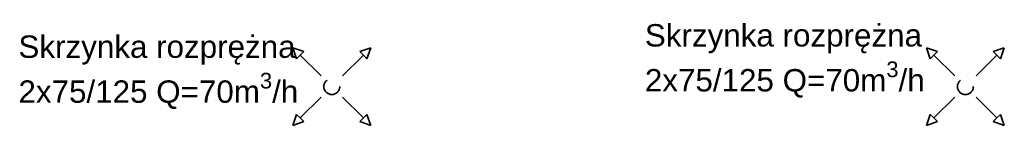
# Model space of a CAD drawing. Extents: x 2492 to 45465, y -48660 to -21478.
# Tile 1 of 6: x 2759 to 3529, y -24115 to -24032. Entities that reach past the tile are written whole.
import ezdxf

# ---------------------------------------------------------------- set-up
doc = ezdxf.new("R2010")
doc.units = 0
doc.linetypes.add('KRESKAKROPKAX2', pattern=[50.8, 25.4, -12.7, 0, -12.7])
doc.layers.add('IS_nawiew', color=5, linetype='KRESKAKROPKAX2', lineweight=35)
doc.layers.add('IS_opisy', color=7, linetype='Continuous', lineweight=15)
doc.styles.get("Standard").update_dxf_attribs({"font": 'arial.ttf'})

msp = doc.modelspace()

# ---------------------------------------------------------------- linework, layer by layer
at = {"layer": 'IS_nawiew'}
for p, q in [((2975.412, -24063.021), (2972.463, -24054.415)), ((2981.069, -24057.364), (2972.463, -24054.415)), ((2978.24, -24060.192), (2981.069, -24057.364)), ((3024.724, -24057.364), (3033.33, -24054.415)), ((3027.553, -24060.192), (3024.724, -24057.364)), ((3030.381, -24063.021), (3033.33, -24054.415)), ((3470.666, -24063.021), (3467.717, -24054.415)), ((3476.323, -24057.364), (3467.717, -24054.415)), ((3473.495, -24060.192), (3476.323, -24057.364)), ((3519.978, -24057.364), (3528.584, -24054.415)), ((3522.807, -24060.192), (3519.978, -24057.364)), ((3525.635, -24063.021), (3528.584, -24054.415)), ((2978.24, -24060.192), (2975.412, -24063.021)), ((2994.587, -24076.538), (2978.24, -24060.192)), ((3011.206, -24076.538), (3027.553, -24060.192)), ((3027.553, -24060.192), (3030.381, -24063.021)), ((3473.495, -24060.192), (3470.666, -24063.021)), ((3489.841, -24076.538), (3473.495, -24060.192)), ((3506.46, -24076.538), (3522.807, -24060.192)), ((3522.807, -24060.192), (3525.635, -24063.021)), ((2994.587, -24093.158), (2978.24, -24109.504)), ((3011.206, -24093.158), (3027.553, -24109.504)), ((3489.841, -24093.158), (3473.495, -24109.504)), ((3506.46, -24093.158), (3522.807, -24109.504)), ((2975.412, -24106.676), (2972.463, -24115.281)), ((2981.069, -24112.333), (2972.463, -24115.281)), ((2978.24, -24109.504), (2975.412, -24106.676)), ((2978.24, -24109.504), (2981.069, -24112.333)), ((3027.553, -24109.504), (3024.724, -24112.333)), ((3024.724, -24112.333), (3033.33, -24115.281)), ((3027.553, -24109.504), (3030.381, -24106.676)), ((3030.381, -24106.676), (3033.33, -24115.281)), ((3470.666, -24106.676), (3467.717, -24115.281)), ((3476.323, -24112.333), (3467.717, -24115.281)), ((3473.495, -24109.504), (3470.666, -24106.676)), ((3473.495, -24109.504), (3476.323, -24112.333)), ((3522.807, -24109.504), (3519.978, -24112.333)), ((3519.978, -24112.333), (3528.584, -24115.281)), ((3522.807, -24109.504), (3525.635, -24106.676)), ((3525.635, -24106.676), (3528.584, -24115.281))]:
    msp.add_line(p, q, dxfattribs=at)
for centre in [(3002.896, -24084.848), (3002.896, -24084.848), (3498.151, -24084.848), (3498.151, -24084.848)]:
    msp.add_circle(centre, 6.25, dxfattribs=at)

# ---------------------------------------------------------------- texts
at = {"layer": 'IS_opisy', "color": 3, "char_height": 17.55, "attachment_point": 1}
for insert in [(3247.614, -24035.935), (2757.952, -24044.829)]:
    msp.add_mtext_dynamic_manual_height_columns('\\A1;Skrzynka rozprężna \\P2x75/125 Q=70m{\\H0.7x;\\S3^ ;}/h', width=938.17358, gutter_width=87.75, heights=[0], dxfattribs=dict(at, insert=insert))

doc.saveas('drawing.dxf')
